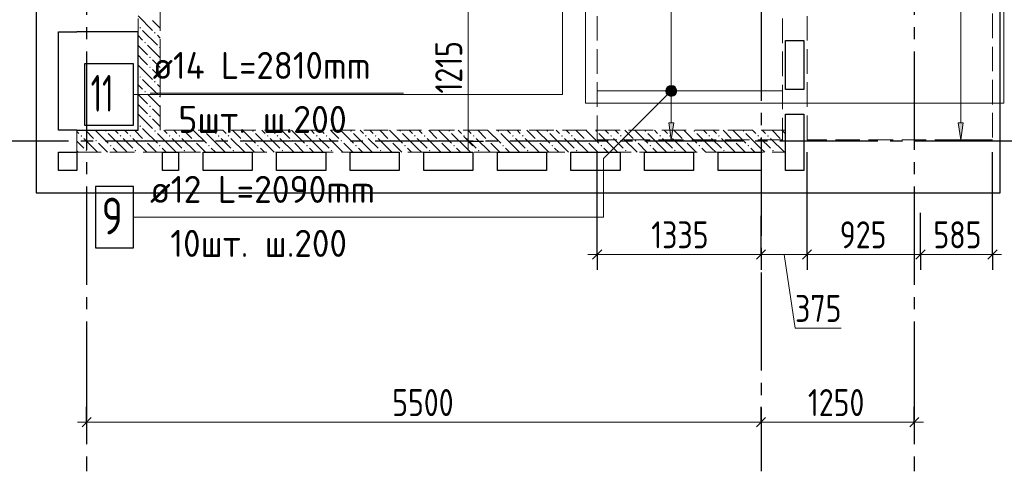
# Model space of a CAD drawing. Header units: millimetres. Extents: x 0 to 22617, y 0 to 29700.
# Tile 3 of 7: x 5534 to 13564, y 15680 to 19360. Entities that reach past the tile are written whole.
import ezdxf

# ---------------------------------------------------------------- set-up
doc = ezdxf.new("R2010")
doc.units = ezdxf.units.MM
doc.linetypes.add('______2', pattern=[270, 200, -70])
doc.linetypes.add('______5', pattern=[1100, 800, -100, 100, -100])
for name, color, linetype, lineweight in [('Standard', 7, 'Continuous', 25), ('ДОП Верх по Х', 7, 'Continuous', 25), ('ЖБ Перекрытие верхний уровень', 7, 'Continuous', 35), ('ЖБ Стена верхний уровень', 7, 'Continuous', 35), ('Оси', 40, '______5', 18), ('Позиционная метка номер позиции', 7, 'Continuous', 13), ('Примечания', 7, 'Continuous', 25)]:
    doc.layers.add(name, color=color, linetype=linetype, lineweight=lineweight)
doc.styles.add('GOST 2.304-81', font='txt')
doc.styles.add('ISOCPEUR', font='txt')

msp = doc.modelspace()

# ---------------------------------------------------------------- hatches: boundary and pattern name
at = {"layer": 'ДОП Верх по Х', "linetype": 'Continuous', "lineweight": 13, "transparency": 33554687}
for points in [[(10810.2, 18780), (10885.2, 18780), (10879.9, 18798.7)], [(10810.2, 18780), (10879.9, 18798.7), (10815.4, 18798.7)], [(10815.4, 18798.7), (10879.9, 18798.7), (10866.4, 18812.2)], [(10815.4, 18798.7), (10866.4, 18812.2), (10828.9, 18812.2)], [(10828.9, 18812.2), (10866.4, 18812.2), (10847.7, 18817.5)], [(10815.4, 18761.2), (10885.2, 18780), (10810.2, 18780)], [(10815.4, 18761.2), (10879.9, 18761.2), (10885.2, 18780)], [(10828.9, 18747.7), (10879.9, 18761.2), (10815.4, 18761.2)], [(10828.9, 18747.7), (10866.4, 18747.7), (10879.9, 18761.2)], [(10866.4, 18747.7), (10828.9, 18747.7), (10847.7, 18742.5)]]:
    msp.add_hatch(color=7, dxfattribs=at).paths.add_polyline_path(points)
for points in [[(10867.7, 18520), (10847.7, 18380), (10827.6, 18520)], [(13228.7, 18520), (13208.7, 18380), (13188.7, 18520)]]:
    msp.add_hatch(color=7, dxfattribs=at).paths.add_polyline_path(points, flags=16)
at = {"layer": 'ЖБ Стена верхний уровень', "linetype": 'Continuous', "lineweight": 18, "transparency": 33554687}
for points in [[(6510.5, 19293.1), (6516.9, 19299.6), (6523.4, 19293.1), (6516.9, 19286.6)], [(6630.4, 19253.1), (6637, 19259.6), (6643.5, 19253.1), (6637, 19246.6)], [(6550.5, 19173.1), (6557, 19179.6), (6563.5, 19173.1), (6557, 19166.6)], [(6670.5, 19133.1), (6677, 19139.6), (6680, 19136.6), (6680, 19129.7), (6677, 19126.6)], [(6590.5, 19053.1), (6597, 19059.6), (6603.4, 19053.1), (6597, 19046.6)], [(6590.5, 18973.1), (6597, 18979.6), (6603.4, 18973.1), (6597, 18966.6)], [(6510.5, 18893.1), (6516.9, 18899.6), (6523.4, 18893.1), (6516.9, 18886.6)], [(6630.4, 18853.1), (6637, 18859.6), (6643.5, 18853.1), (6637, 18846.6)], [(6550.5, 18773.1), (6557, 18779.6), (6563.5, 18773.1), (6557, 18766.6)], [(6670.5, 18733.1), (6677, 18739.6), (6680, 18736.6), (6680, 18729.7), (6677, 18726.6)], [(6590.5, 18653.1), (6597, 18659.6), (6603.4, 18653.1), (6597, 18646.6)], [(6590.5, 18573.1), (6597, 18579.6), (6603.4, 18573.1), (6597, 18566.6)], [(6510.5, 18493.1), (6516.9, 18499.6), (6523.4, 18493.1), (6516.9, 18486.6)], [(6030.4, 18413.1), (6037, 18419.6), (6043.5, 18413.1), (6037, 18406.6)], [(6230.4, 18453.1), (6237, 18459.6), (6243.5, 18453.1), (6237, 18446.6)], [(6350.5, 18413.1), (6357, 18419.6), (6363.5, 18413.1), (6357, 18406.6)], [(6430.4, 18413.1), (6437, 18419.6), (6443.5, 18413.1), (6437, 18406.6)], [(6630.4, 18453.1), (6637, 18459.6), (6643.5, 18453.1), (6637, 18446.6)], [(6750.5, 18413.1), (6757, 18419.6), (6763.5, 18413.1), (6757, 18406.6)], [(6830.4, 18413.1), (6837, 18419.6), (6843.5, 18413.1), (6837, 18406.6)], [(7030.4, 18453.1), (7037, 18459.6), (7043.5, 18453.1), (7037, 18446.6)], [(7150.5, 18413.1), (7157, 18419.6), (7163.5, 18413.1), (7157, 18406.6)], [(7230.4, 18413.1), (7237, 18419.6), (7243.5, 18413.1), (7237, 18406.6)], [(7430.4, 18453.1), (7437, 18459.6), (7443.5, 18453.1), (7437, 18446.6)], [(7550.5, 18413.1), (7557, 18419.6), (7563.5, 18413.1), (7557, 18406.6)], [(7630.4, 18413.1), (7637, 18419.6), (7643.5, 18413.1), (7637, 18406.6)], [(7830.5, 18453.1), (7837, 18459.6), (7843.5, 18453.1), (7837, 18446.6)], [(7950.5, 18413.1), (7957, 18419.6), (7963.5, 18413.1), (7957, 18406.6)], [(8030.5, 18413.1), (8037, 18419.6), (8043.5, 18413.1), (8037, 18406.6)], [(8230.5, 18453.1), (8237, 18459.6), (8243.5, 18453.1), (8237, 18446.6)], [(8350.5, 18413.1), (8357, 18419.6), (8363.5, 18413.1), (8357, 18406.6)], [(8430.5, 18413.1), (8437, 18419.6), (8443.5, 18413.1), (8437, 18406.6)], [(8630.5, 18453.1), (8637, 18459.6), (8643.5, 18453.1), (8637, 18446.6)], [(8750.5, 18413.1), (8757, 18419.6), (8763.5, 18413.1), (8757, 18406.6)], [(8830.5, 18413.1), (8837, 18419.6), (8843.5, 18413.1), (8837, 18406.6)], [(9030.5, 18453.1), (9037, 18459.6), (9043.5, 18453.1), (9037, 18446.6)], [(9150.5, 18413.1), (9157, 18419.6), (9163.5, 18413.1), (9157, 18406.6)], [(9230.5, 18413.1), (9237, 18419.6), (9243.5, 18413.1), (9237, 18406.6)], [(9430.5, 18453.1), (9437, 18459.6), (9443.5, 18453.1), (9437, 18446.6)], [(9550.5, 18413.1), (9557, 18419.6), (9563.5, 18413.1), (9557, 18406.6)], [(9630.5, 18413.1), (9637, 18419.6), (9643.5, 18413.1), (9637, 18406.6)], [(9830.5, 18453.1), (9837, 18459.6), (9843.5, 18453.1), (9837, 18446.6)], [(9950.5, 18413.1), (9957, 18419.6), (9963.5, 18413.1), (9957, 18406.6)], [(10030.5, 18413.1), (10037, 18419.6), (10043.5, 18413.1), (10037, 18406.6)], [(10230.5, 18453.1), (10237, 18459.6), (10243.5, 18453.1), (10237, 18446.6)], [(10350.5, 18413.1), (10357, 18419.6), (10363.5, 18413.1), (10357, 18406.6)], [(10430.5, 18413.1), (10437, 18419.6), (10443.5, 18413.1), (10437, 18406.6)], [(10630.5, 18453.1), (10637, 18459.6), (10643.5, 18453.1), (10637, 18446.6)], [(10750.5, 18413.1), (10757, 18419.6), (10763.5, 18413.1), (10757, 18406.6)], [(10830.5, 18413.1), (10837, 18419.6), (10843.5, 18413.1), (10837, 18406.6)], [(11030.5, 18453.1), (11037, 18459.6), (11043.5, 18453.1), (11037, 18446.6)], [(11150.5, 18413.1), (11157, 18419.6), (11163.5, 18413.1), (11157, 18406.6)], [(11230.5, 18413.1), (11237, 18419.6), (11243.5, 18413.1), (11237, 18406.6)], [(11430.5, 18453.1), (11437, 18459.6), (11443.5, 18453.1), (11437, 18446.6)], [(11550.5, 18413.1), (11557, 18419.6), (11563.5, 18413.1), (11557, 18406.6)], [(11630.5, 18413.1), (11637, 18419.6), (11643.5, 18413.1), (11637, 18406.6)], [(6150.5, 18373.1), (6157, 18379.6), (6163.5, 18373.1), (6157, 18366.6)], [(6270.5, 18333.1), (6277, 18339.6), (6283.5, 18333.1), (6277, 18326.6)], [(6550.5, 18373.1), (6557, 18379.6), (6563.5, 18373.1), (6557, 18366.6)], [(6670.5, 18333.1), (6677, 18339.6), (6683.5, 18333.1), (6677, 18326.6)], [(6950.5, 18373.1), (6957, 18379.6), (6963.5, 18373.1), (6957, 18366.6)], [(7070.5, 18333.1), (7077, 18339.6), (7083.5, 18333.1), (7077, 18326.6)], [(7350.5, 18373.1), (7357, 18379.6), (7363.5, 18373.1), (7357, 18366.6)], [(7470.5, 18333.1), (7477, 18339.6), (7483.5, 18333.1), (7477, 18326.6)], [(7750.5, 18373.1), (7757, 18379.6), (7763.5, 18373.1), (7757, 18366.6)], [(7870.5, 18333.1), (7877, 18339.6), (7883.5, 18333.1), (7877, 18326.6)], [(8150.5, 18373.1), (8157, 18379.6), (8163.5, 18373.1), (8157, 18366.6)], [(8270.5, 18333.1), (8277, 18339.6), (8283.5, 18333.1), (8277, 18326.6)], [(8550.5, 18373.1), (8557, 18379.6), (8563.5, 18373.1), (8557, 18366.6)], [(8670.5, 18333.1), (8677, 18339.6), (8683.5, 18333.1), (8677, 18326.6)], [(8950.5, 18373.1), (8957, 18379.6), (8963.5, 18373.1), (8957, 18366.6)], [(9070.5, 18333.1), (9077, 18339.6), (9083.5, 18333.1), (9077, 18326.6)], [(9350.5, 18373.1), (9357, 18379.6), (9363.5, 18373.1), (9357, 18366.6)], [(9470.5, 18333.1), (9477, 18339.6), (9483.5, 18333.1), (9477, 18326.6)], [(9750.5, 18373.1), (9757, 18379.6), (9763.5, 18373.1), (9757, 18366.6)], [(9870.5, 18333.1), (9877, 18339.6), (9883.5, 18333.1), (9877, 18326.6)], [(10150.5, 18373.1), (10157, 18379.6), (10163.5, 18373.1), (10157, 18366.6)], [(10270.5, 18333.1), (10277, 18339.6), (10283.5, 18333.1), (10277, 18326.6)], [(10550.5, 18373.1), (10557, 18379.6), (10563.5, 18373.1), (10557, 18366.6)], [(10670.5, 18333.1), (10677, 18339.6), (10683.5, 18333.1), (10677, 18326.6)], [(10950.5, 18373.1), (10957, 18379.6), (10963.5, 18373.1), (10957, 18366.6)], [(11070.5, 18333.1), (11077, 18339.6), (11083.5, 18333.1), (11077, 18326.6)], [(11350.5, 18373.1), (11357, 18379.6), (11363.5, 18373.1), (11357, 18366.6)], [(11470.5, 18333.1), (11477, 18339.6), (11483.5, 18333.1), (11477, 18326.6)], [(11750.5, 18373.1), (11757, 18379.6), (11763.5, 18373.1), (11757, 18366.6)], [(6070.5, 18293.1), (6077, 18299.6), (6083.5, 18293.1), (6077, 18286.6)], [(6470.5, 18293.1), (6477, 18299.6), (6483.5, 18293.1), (6477, 18286.6)], [(6870.5, 18293.1), (6877, 18299.6), (6883.5, 18293.1), (6877, 18286.6)], [(7270.5, 18293.1), (7277, 18299.6), (7283.5, 18293.1), (7277, 18286.6)], [(7670.5, 18293.1), (7677, 18299.6), (7683.5, 18293.1), (7677, 18286.6)], [(8070.5, 18293.1), (8077, 18299.6), (8083.5, 18293.1), (8077, 18286.6)], [(8470.5, 18293.1), (8477, 18299.6), (8483.5, 18293.1), (8477, 18286.6)], [(8870.5, 18293.1), (8877, 18299.6), (8883.5, 18293.1), (8877, 18286.6)], [(9270.5, 18293.1), (9277, 18299.6), (9283.5, 18293.1), (9277, 18286.6)], [(9670.5, 18293.1), (9677, 18299.6), (9683.5, 18293.1), (9677, 18286.6)], [(10070.5, 18293.1), (10077, 18299.6), (10083.5, 18293.1), (10077, 18286.6)], [(10470.5, 18293.1), (10477, 18299.6), (10483.5, 18293.1), (10477, 18286.6)], [(10870.5, 18293.1), (10877, 18299.6), (10883.5, 18293.1), (10877, 18286.6)], [(11270.5, 18293.1), (11277, 18299.6), (11283.5, 18293.1), (11277, 18286.6)], [(11670.5, 18293.1), (11677, 18299.6), (11683.5, 18293.1), (11677, 18286.6)]]:
    msp.add_hatch(color=7, dxfattribs=at).paths.add_polyline_path(points, flags=16)
at = {"layer": 'Позиционная метка номер позиции', "linetype": 'Continuous', "lineweight": 13, "transparency": 33554687}
for points in [[(10879.5, 18748.2), (10815.8, 18811.8), (10804.4, 18791.4)], [(10879.5, 18748.2), (10804.4, 18791.4), (10859.1, 18736.7)], [(10859.1, 18736.7), (10804.4, 18791.4), (10804.4, 18768.5)], [(10890.9, 18768.5), (10836.2, 18823.3), (10815.8, 18811.8)], [(10890.9, 18768.5), (10815.8, 18811.8), (10879.5, 18748.2)], [(10890.9, 18791.4), (10859.1, 18823.3), (10836.2, 18823.3)], [(10890.9, 18791.4), (10836.2, 18823.3), (10890.9, 18768.5)], [(10859.1, 18823.3), (10890.9, 18791.4), (10879.5, 18811.8)], [(10859.1, 18736.7), (10804.4, 18768.5), (10836.2, 18736.7)], [(10836.2, 18736.7), (10804.4, 18768.5), (10815.8, 18748.2)]]:
    msp.add_hatch(color=7, dxfattribs=at).paths.add_polyline_path(points)

# ---------------------------------------------------------------- linework, layer by layer
at = {"layer": 'Standard', "color": 7, "linetype": 'Continuous', "lineweight": 25, "transparency": 33554687}
for p, q in [((9230.5, 18332.5), (9155.5, 18407.5)), ((10205.5, 17409.6), (10280.5, 17484.6)), ((11542.5, 17409.6), (11617.5, 17484.6)), ((11917.5, 17409.6), (11992.5, 17484.6)), ((12842.5, 17409.6), (12917.5, 17484.6)), ((13429.5, 17409.6), (13504.5, 17484.6)), ((6042.5, 16042.5), (6117.5, 16117.5)), ((11542.5, 16042.5), (11617.5, 16117.5)), ((12792.5, 16042.5), (12867.5, 16117.5))]:
    msp.add_line(p, q, dxfattribs=at)
at = {"layer": 'Standard', "color": 251, "linetype": 'Continuous', "lineweight": -3, "true_color": 0x656565, "transparency": 33554687}
for p, q in [((9193, 18370), (9068, 18370)), ((9193, 18370), (9318, 18370)), ((9193, 18370), (9193, 18370)), ((10243, 17447.1), (10243, 18280)), ((13467, 17447.1), (13467, 18280)), ((10243, 17447.1), (10243, 17572.1)), ((11580, 17447.1), (11580, 17572.1)), ((11955, 17447.1), (11955, 17572.1)), ((12880, 17447.1), (12880, 17572.1)), ((13467, 17447.1), (13467, 17572.1)), ((10243, 17447.1), (10243, 17322.1)), ((11580, 17447.1), (11580, 17322.1)), ((11955, 17447.1), (11955, 17322.1)), ((12880, 17447.1), (12880, 17322.1)), ((13467, 17447.1), (13467, 17322.1)), ((6080, 16080), (6080, 16205)), ((11580, 16080), (11580, 16205)), ((12830, 16080), (12830, 16205)), ((6080, 16080), (6080, 15955)), ((6080, 16080), (6080, 16080)), ((11580, 16080), (11580, 15955)), ((11580, 16080), (11580, 16080)), ((12830, 16080), (12830, 15955)), ((12830, 16080), (12830, 16080))]:
    msp.add_line(p, q, dxfattribs=at)
at = {"layer": 'Standard', "color": 7, "linetype": 'Continuous', "lineweight": 13, "transparency": 33554687}
for p, q in [((9193, 18370), (9193, 18295)), ((10243, 17447.1), (10168, 17447.1)), ((11580, 17447.1), (11955, 17447.1)), ((11767.5, 17447.1), (11857.5, 16847.1)), ((11955, 17447.1), (12880, 17447.1)), ((12880, 17447.1), (13467, 17447.1)), ((13467, 17447.1), (13542, 17447.1)), ((11857.5, 16847.1), (12232.7, 16847.1)), ((6080, 16080), (6005, 16080)), ((6080, 16080), (11580, 16080)), ((11580, 16080), (12830, 16080)), ((12830, 16080), (12905, 16080))]:
    msp.add_line(p, q, dxfattribs=at)
at = {"layer": 'Standard', "color": 254, "linetype": 'Continuous', "lineweight": 13, "true_color": 0xc4c4ff, "transparency": 33554687}
msp.add_lwpolyline([(10149, 18680), (13561, 18680), (13561, 26699), (10149, 26699), (10149, 18680)], dxfattribs=at)
at = {"layer": 'Standard', "color": 7, "linetype": 'Continuous', "lineweight": 13, "transparency": 33554687}
for points in [[(9193, 18370), (9193, 18684.5), (9193, 18684.5), (9193, 19584)], [(10243, 17447.1), (10651, 17447.1), (10651, 17447.1), (11580, 17447.1)]]:
    msp.add_lwpolyline(points, dxfattribs=at)
at = {"layer": 'Standard', "color": 251, "linetype": 'Continuous', "lineweight": -3, "true_color": 0x656565, "transparency": 33554687}
for points in [[(11955, 17447.1), (11955, 17464.1), (11955, 17464.1), (11955, 17464.1), (11955, 17464.1), (11955, 18280)], [(11580, 17447.1), (11580, 17464.1), (11580, 17464.1), (11580, 17464.1), (11580, 17464.1), (11580, 17760.9)], [(12880, 17447.1), (12880, 17464.1), (12880, 17464.1), (12880, 17786.2)]]:
    msp.add_lwpolyline(points, dxfattribs=at)
at = {"layer": 'ДОП Верх по Х', "color": 251, "linetype": 'Continuous', "lineweight": 13, "true_color": 0x494949, "transparency": 33554687}
for p, q in [((13208.7, 18520), (13208.7, 20150)), ((10847.7, 18810), (10847.7, 20040)), ((10810.2, 18780), (10810.2, 18780)), ((10847.7, 18520), (10847.7, 18750)), ((10885.2, 18780), (10885.2, 18780)), ((10847.7, 18380), (10827.6, 18520)), ((10827.6, 18520), (10867.7, 18520)), ((10867.7, 18520), (10847.7, 18380)), ((13208.7, 18380), (13188.7, 18520)), ((13188.7, 18520), (13228.7, 18520)), ((13228.7, 18520), (13208.7, 18380)), ((10847.7, 18380), (10747.7, 18380)), ((10847.7, 18380), (10947.7, 18380)), ((10847.7, 18380), (10847.7, 18380)), ((13208.7, 18380), (13108.7, 18380)), ((13208.7, 18380), (13308.7, 18380)), ((13208.7, 18380), (13208.7, 18380))]:
    msp.add_line(p, q, dxfattribs=at)
at = {"layer": 'ДОП Верх по Х', "color": 7, "linetype": 'Continuous', "lineweight": 13, "transparency": 33554687}
for p, q in [((6599.3, 18760), (8663.3, 18760)), ((6577.3, 17750), (8663.3, 17750))]:
    msp.add_line(p, q, dxfattribs=at)
at = {"layer": 'ДОП Верх по Х', "color": 7, "linetype": 'Continuous', "lineweight": 18, "transparency": 33554687}
msp.add_line((10249, 18780), (11749, 18780), dxfattribs=at)
at = {"layer": 'ДОП Верх по Х', "color": 7, "linetype": 'Continuous', "lineweight": 25, "transparency": 33554687}
for points in [[(6063.3, 18500), (6463.3, 18500), (6463.3, 19000), (6063.3, 19000), (6063.3, 18500)], [(6153.3, 17500), (6463.3, 17500), (6463.3, 18000), (6153.3, 18000), (6153.3, 17500)]]:
    msp.add_lwpolyline(points, dxfattribs=at)
at = {"layer": 'ДОП Верх по Х', "color": 251, "linetype": 'Continuous', "lineweight": 13, "true_color": 0x494949, "transparency": 33554687}
msp.add_circle((10847.7, 18780), 37.5, dxfattribs=at)
at = {"layer": 'ЖБ Перекрытие верхний уровень', "color": 7, "linetype": 'Continuous', "lineweight": 25, "transparency": 33554687}
for p, q in [((5670, 26630), (5670, 17950)), ((13530, 17950), (13530, 26630)), ((5850, 18460), (5850, 19260)), ((5850, 19260), (6000, 19260)), ((6500, 19260), (6000, 19260)), ((6500, 18460), (6500, 19260)), ((11780, 18790), (11780, 19190)), ((11780, 19190), (11930, 19190)), ((11930, 19190), (11930, 18790)), ((11930, 18790), (11780, 18790)), ((11780, 18590), (11930, 18590)), ((11780, 18130), (11780, 18590)), ((11930, 18590), (11930, 18130)), ((6000, 18460), (5850, 18460)), ((6000, 18460), (6500, 18460)), ((5850, 18130), (5850, 18280)), ((5850, 18280), (6000, 18280)), ((6000, 18280), (6000, 18130)), ((6700, 18130), (6700, 18280)), ((6700, 18280), (6830, 18280)), ((6830, 18280), (6830, 18130)), ((7030, 18130), (7030, 18280)), ((7030, 18280), (7430, 18280)), ((7430, 18280), (7430, 18130)), ((7630, 18130), (7630, 18280)), ((7630, 18280), (8030, 18280)), ((8030, 18280), (8030, 18130)), ((8230, 18130), (8230, 18280)), ((8230, 18280), (8630, 18280)), ((8630, 18280), (8630, 18130)), ((8830, 18130), (8830, 18280)), ((8830, 18280), (9230, 18280)), ((9230, 18280), (9230, 18130)), ((9430, 18130), (9430, 18280)), ((9430, 18280), (9830, 18280)), ((9830, 18280), (9830, 18130)), ((10030, 18130), (10030, 18280)), ((10030, 18280), (10430, 18280)), ((10430, 18280), (10430, 18130)), ((10630, 18130), (10630, 18280)), ((10630, 18280), (11030, 18280)), ((11030, 18280), (11030, 18130)), ((11230, 18130), (11230, 18280)), ((11230, 18280), (11580, 18280)), ((11580, 18280), (11580, 18130)), ((6000, 18130), (5850, 18130)), ((6830, 18130), (6700, 18130)), ((7430, 18130), (7030, 18130)), ((8030, 18130), (7630, 18130)), ((8630, 18130), (8230, 18130)), ((9230, 18130), (8830, 18130)), ((9830, 18130), (9430, 18130)), ((10430, 18130), (10030, 18130)), ((11030, 18130), (10630, 18130)), ((11580, 18130), (11230, 18130)), ((11930, 18130), (11780, 18130)), ((5670, 17950), (11930, 17950)), ((11930, 17950), (13530, 17950))]:
    msp.add_line(p, q, dxfattribs=at)
at = {"layer": 'ЖБ Стена верхний уровень', "color": 251, "linetype": '______2', "lineweight": 13, "true_color": 0x656565, "transparency": 33554687}
for p, q in [((6500, 20990), (6500, 18460)), ((6680, 18460), (6680, 20990)), ((6500, 18460), (6000, 18460)), ((6000, 18460), (6000, 18280)), ((11780, 18460), (6680, 18460)), ((11780, 18280), (11780, 18460)), ((6000, 18280), (11780, 18280))]:
    msp.add_line(p, q, dxfattribs=at)
at = {"layer": 'ЖБ Стена верхний уровень', "color": 9, "linetype": 'Continuous', "lineweight": 18, "true_color": 0xc7c7c7, "transparency": 33554687}
for p, q in [((6500, 19390.1), (6616.9, 19273.1)), ((6616.9, 19353.1), (6680, 19290.1)), ((6537, 19273.1), (6657, 19153.1)), ((6500, 19230.1), (6537, 19193.1)), ((6680, 19210.1), (6657, 19233.1)), ((6500, 19150.1), (6577, 19073.1)), ((6680, 19050.1), (6577, 19153.1)), ((6537, 19033.1), (6500, 19070.1)), ((6577, 18993.1), (6537, 19033.1)), ((6616.9, 19033.1), (6680, 18970.1)), ((6500, 18990.1), (6616.9, 18873.1)), ((6616.9, 18953.1), (6680, 18890.1)), ((6537, 18873.1), (6657, 18753.1)), ((6500, 18830.1), (6537, 18793.1)), ((6680, 18810.1), (6657, 18833.1)), ((6500, 18750.1), (6577, 18673.1)), ((6680, 18650.1), (6577, 18753.1)), ((6537, 18633.1), (6500, 18670.1)), ((6577, 18593.1), (6537, 18633.1)), ((6616.9, 18633.1), (6680, 18570.1)), ((6500, 18590.1), (6616.9, 18473.1)), ((6616.9, 18553.1), (6680, 18490.1)), ((6537, 18473.1), (6550.1, 18460)), ((6016.9, 18433.1), (6000, 18450.1)), ((6057, 18393.1), (6170.1, 18280)), ((6070.1, 18460), (6137, 18393.1)), ((6150.1, 18460), (6257, 18353.1)), ((6377, 18313.1), (6257, 18433.1)), ((6310.1, 18460), (6337, 18433.1)), ((6377, 18393.1), (6457, 18313.1)), ((6416.9, 18433.1), (6390.1, 18460)), ((6457, 18393.1), (6570.1, 18280)), ((6470.1, 18460), (6537, 18393.1)), ((6550.1, 18460), (6657, 18353.1)), ((6777, 18313.1), (6657, 18433.1)), ((6710.1, 18460), (6737, 18433.1)), ((6777, 18393.1), (6857, 18313.1)), ((6816.9, 18433.1), (6790.1, 18460)), ((6857, 18393.1), (6970.1, 18280)), ((6870.1, 18460), (6937, 18393.1)), ((6950.1, 18460), (7057, 18353.1)), ((7177, 18313.1), (7057, 18433.1)), ((7110.1, 18460), (7137, 18433.1)), ((7177, 18393.1), (7257, 18313.1)), ((7216.9, 18433.1), (7190.1, 18460)), ((7257, 18393.1), (7370.1, 18280)), ((7270.1, 18460), (7337, 18393.1)), ((7350.1, 18460), (7457, 18353.1)), ((7577, 18313.1), (7457, 18433.1)), ((7510.1, 18460), (7537, 18433.1)), ((7577, 18393.1), (7657, 18313.1)), ((7616.9, 18433.1), (7590.1, 18460)), ((7657, 18393.1), (7770.1, 18280)), ((7670.1, 18460), (7737, 18393.1)), ((7750.1, 18460), (7857, 18353.1)), ((7977, 18313.1), (7857, 18433.1)), ((7910.1, 18460), (7937, 18433.1)), ((7977, 18393.1), (8057, 18313.1)), ((8016.9, 18433.1), (7990.1, 18460)), ((8057, 18393.1), (8170.1, 18280)), ((8070.1, 18460), (8137, 18393.1)), ((8150.1, 18460), (8257, 18353.1)), ((8377, 18313.1), (8257, 18433.1)), ((8310.1, 18460), (8337, 18433.1)), ((8377, 18393.1), (8457, 18313.1)), ((8416.9, 18433.1), (8390.1, 18460)), ((8457, 18393.1), (8570.1, 18280)), ((8470.1, 18460), (8537, 18393.1)), ((8550.1, 18460), (8657, 18353.1)), ((8777, 18313.1), (8657, 18433.1)), ((8710.1, 18460), (8737, 18433.1)), ((8777, 18393.1), (8857, 18313.1)), ((8816.9, 18433.1), (8790.1, 18460)), ((8857, 18393.1), (8970.1, 18280)), ((8870.1, 18460), (8937, 18393.1)), ((8950.1, 18460), (9057, 18353.1)), ((9177, 18313.1), (9057, 18433.1)), ((9110.1, 18460), (9137, 18433.1)), ((9177, 18393.1), (9257, 18313.1)), ((9216.9, 18433.1), (9190.1, 18460)), ((9257, 18393.1), (9370.1, 18280)), ((9270.1, 18460), (9337, 18393.1)), ((9350.1, 18460), (9457, 18353.1)), ((9577, 18313.1), (9457, 18433.1)), ((9510.1, 18460), (9537, 18433.1)), ((9577, 18393.1), (9657, 18313.1)), ((9616.9, 18433.1), (9590.1, 18460)), ((9657, 18393.1), (9770.1, 18280)), ((9670.1, 18460), (9737, 18393.1)), ((9750.1, 18460), (9857, 18353.1)), ((9977, 18313.1), (9857, 18433.1)), ((9910.1, 18460), (9937, 18433.1)), ((9977, 18393.1), (10057, 18313.1)), ((10016.9, 18433.1), (9990.1, 18460)), ((10057, 18393.1), (10170.1, 18280)), ((10070.1, 18460), (10137, 18393.1)), ((10150.1, 18460), (10257, 18353.1)), ((10377, 18313.1), (10257, 18433.1)), ((10310.1, 18460), (10337, 18433.1)), ((10377, 18393.1), (10457, 18313.1)), ((10416.9, 18433.1), (10390.1, 18460)), ((10457, 18393.1), (10570.1, 18280)), ((10470.1, 18460), (10537, 18393.1)), ((10550.1, 18460), (10657, 18353.1)), ((10777, 18313.1), (10657, 18433.1)), ((10710.1, 18460), (10737, 18433.1)), ((10777, 18393.1), (10857, 18313.1)), ((10816.9, 18433.1), (10790.1, 18460)), ((10857, 18393.1), (10970.1, 18280)), ((10870.1, 18460), (10937, 18393.1)), ((10950.1, 18460), (11057, 18353.1)), ((11177, 18313.1), (11057, 18433.1)), ((11110.1, 18460), (11137, 18433.1)), ((11177, 18393.1), (11257, 18313.1)), ((11216.9, 18433.1), (11190.1, 18460)), ((11257, 18393.1), (11370.1, 18280)), ((11270.1, 18460), (11337, 18393.1)), ((11350.1, 18460), (11457, 18353.1)), ((11577, 18313.1), (11457, 18433.1)), ((11510.1, 18460), (11537, 18433.1)), ((11577, 18393.1), (11657, 18313.1)), ((11616.9, 18433.1), (11590.1, 18460)), ((11657, 18393.1), (11770.1, 18280)), ((11670.1, 18460), (11737, 18393.1)), ((11750.1, 18460), (11780, 18430.1)), ((6000, 18370.1), (6057, 18313.1)), ((6250.1, 18280), (6177, 18353.1)), ((6297, 18313.1), (6330.1, 18280)), ((6377, 18313.1), (6410.1, 18280)), ((6650.1, 18280), (6577, 18353.1)), ((6697, 18313.1), (6730.1, 18280)), ((6777, 18313.1), (6810.1, 18280)), ((7050.1, 18280), (6977, 18353.1)), ((7097, 18313.1), (7130.1, 18280)), ((7177, 18313.1), (7210.1, 18280)), ((7450.1, 18280), (7377, 18353.1)), ((7497, 18313.1), (7530.1, 18280)), ((7577, 18313.1), (7610.1, 18280)), ((7850.1, 18280), (7777, 18353.1)), ((7897, 18313.1), (7930.1, 18280)), ((7977, 18313.1), (8010.1, 18280)), ((8250.1, 18280), (8177, 18353.1)), ((8297, 18313.1), (8330.1, 18280)), ((8377, 18313.1), (8410.1, 18280)), ((8650.1, 18280), (8577, 18353.1)), ((8697, 18313.1), (8730.1, 18280)), ((8777, 18313.1), (8810.1, 18280)), ((9050.1, 18280), (8977, 18353.1)), ((9097, 18313.1), (9130.1, 18280)), ((9177, 18313.1), (9210.1, 18280)), ((9450.1, 18280), (9377, 18353.1)), ((9497, 18313.1), (9530.1, 18280)), ((9577, 18313.1), (9610.1, 18280)), ((9850.1, 18280), (9777, 18353.1)), ((9897, 18313.1), (9930.1, 18280)), ((9977, 18313.1), (10010.1, 18280)), ((10250.1, 18280), (10177, 18353.1)), ((10297, 18313.1), (10330.1, 18280)), ((10377, 18313.1), (10410.1, 18280)), ((10650.1, 18280), (10577, 18353.1)), ((10697, 18313.1), (10730.1, 18280)), ((10777, 18313.1), (10810.1, 18280)), ((11050.1, 18280), (10977, 18353.1)), ((11097, 18313.1), (11130.1, 18280)), ((11177, 18313.1), (11210.1, 18280)), ((11450.1, 18280), (11377, 18353.1)), ((11497, 18313.1), (11530.1, 18280)), ((11577, 18313.1), (11610.1, 18280)), ((11780, 18350.1), (11777, 18353.1)), ((6000, 18290.1), (6010.1, 18280))]:
    msp.add_line(p, q, dxfattribs=at)
at = {"layer": 'Оси', "color": 8, "linetype": '______5', "lineweight": -3, "transparency": 33554687}
for p, q in [((11580, 27200), (11580, 15680)), ((6080, 26800), (6080, 15680)), ((12830, 26800), (12830, 15680)), ((14732.4, 18370), (4100, 18370))]:
    msp.add_line(p, q, dxfattribs=at)
at = {"layer": 'Позиционная метка номер позиции', "color": 7, "linetype": 'Continuous', "lineweight": 13, "transparency": 33554687}
for p, q in [((10815.8, 18811.8), (10815.8, 18811.8)), ((10879.5, 18811.8), (10879.5, 18811.8)), ((10815.8, 18748.2), (10815.8, 18748.2)), ((10879.5, 18748.2), (10879.5, 18748.2))]:
    msp.add_line(p, q, dxfattribs=at)
for points in [[(10365, 19894.4), (9961.9, 19491.3), (9961.9, 18750), (6463.3, 18750)], [(10847.7, 18780), (10296.1, 18228.4), (10296.1, 17750), (6463.3, 17750)]]:
    msp.add_lwpolyline(points, dxfattribs=at)
msp.add_circle((10847.7, 18780), 45, dxfattribs=at)
at = {"layer": 'Примечания', "color": 7, "linetype": '______2', "lineweight": 18, "transparency": 33554687}
for p, q in [((11955, 18380), (11955, 22380)), ((13467, 22380), (13467, 18380)), ((10243, 18380), (10243, 20180)), ((11755, 20180), (11755, 18380)), ((11755, 18380), (10243, 18380)), ((13467, 18380), (11955, 18380))]:
    msp.add_line(p, q, dxfattribs=at)

# ---------------------------------------------------------------- texts
at = {"layer": 'Standard', "color": 7, "linetype": 'Continuous', "lineweight": 25, "transparency": 33554687, "insert": (9143, 18758.1), "char_height": 220, "width": 563.271, "attachment_point": 7, "rotation": 90, "style": 'GOST 2.304-81'}
msp.add_mtext('1215', dxfattribs=at)
at = {"layer": 'Standard', "color": 7, "linetype": 'Continuous', "lineweight": 25, "transparency": 33554687, "char_height": 220, "attachment_point": 7, "style": 'GOST 2.304-81'}
for s, insert, width in [('1335', (10684.8, 17497.1), 579.012), ('925', (12222.1, 17497.1), 516.396), ('585', (12985.9, 17497.1), 500.82), ('375', (11857.5, 16897.1), 500.82), ('5500', (8572, 16130), 641.476), ('1250', (11962.6, 16130), 610.171)]:
    msp.add_mtext(s, dxfattribs=dict(at, insert=insert, width=width))
at = {"layer": 'ДОП Верх по Х', "color": 7, "linetype": 'Continuous', "lineweight": 13, "transparency": 33554687, "attachment_point": 7, "style": 'ISOCPEUR'}
for s, insert, char_height, width in [('\\W0.94;ø14 L=2810mm ', (6619.3, 18877.3), 220, 2126.488), ('\\W0.62;11', (6113.3, 18610), 300, 393.75), ('\\W0.97;5шт. ш.200 ', (6828.3, 18437.3), 220, 1712.324), ('\\W0.96;ø12 L=2090mm ', (6597.3, 17867.3), 220, 2150.523), ('\\W0.78;9', (6203.3, 17610), 300, 326.407), ('\\W0.95;10шт. ш.200 ', (6762.3, 17427.3), 220, 1819.893)]:
    msp.add_mtext(s, dxfattribs=dict(at, insert=insert, char_height=char_height, width=width))

doc.saveas('drawing.dxf')
